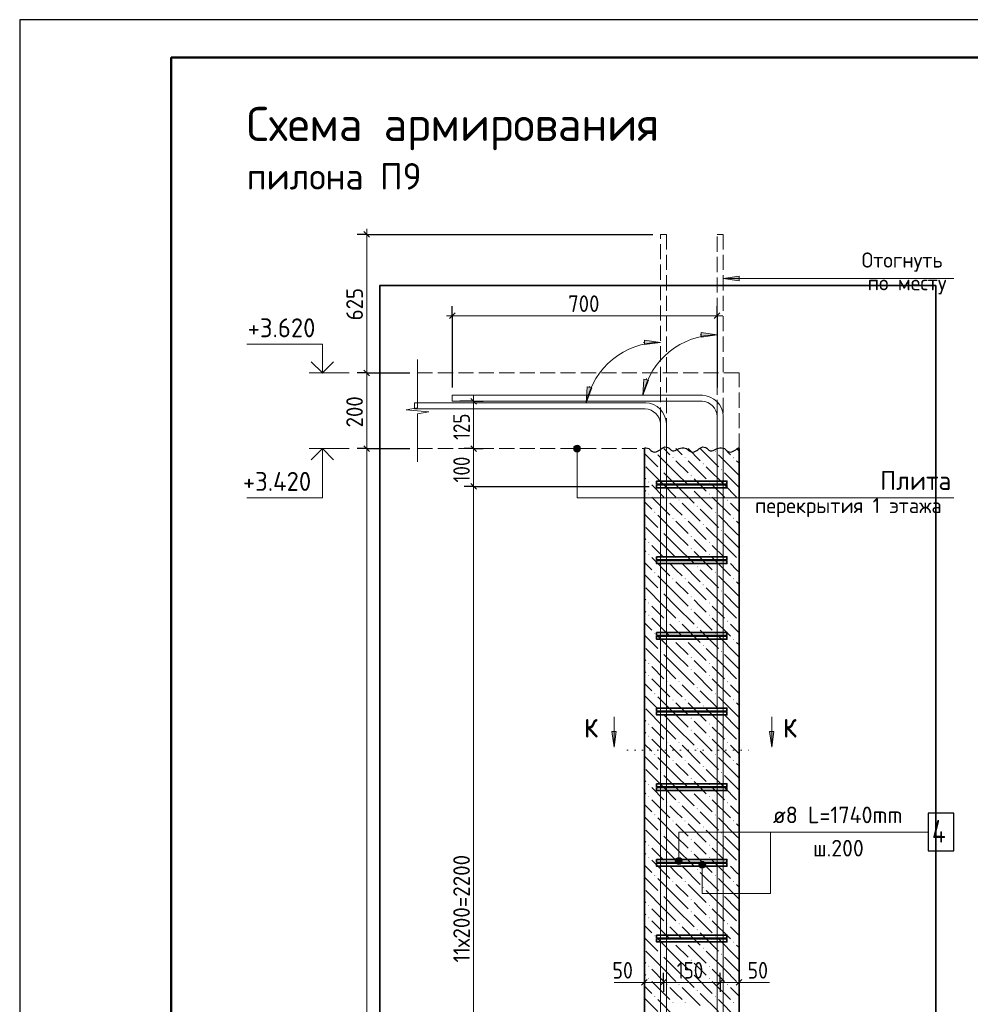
# Model space of a CAD drawing. Header units: millimetres. Extents: x 0 to 42000, y 0 to 29700.
# Tile 5 of 14: x 0 to 12564, y 16688 to 29700. Entities that reach past the tile are written whole.
import ezdxf

# ---------------------------------------------------------------- set-up
doc = ezdxf.new("R2010")
doc.units = ezdxf.units.MM
doc.linetypes.add('______2', pattern=[270, 200, -70])
doc.linetypes.add('______9', pattern=[100, 0, -100])
for name, color, linetype, lineweight in [('S1 Продольная арматура', 52, 'Continuous', 25), ('Standard', 7, 'Continuous', 25), ('ЖБ Перекрытие верхний уровень', 7, 'Continuous', 18), ('Заголовок чертежа', 7, 'Continuous', 25), ('Позиционная метка диаметр_ шаг', 7, 'Continuous', 13), ('Позиционная метка линия выноска', 7, 'Continuous', 13), ('Примечания', 7, 'Continuous', 13), ('Размерная выноска', 7, 'Continuous', 13), ('Узлы символ', 7, 'Continuous', 25), ('Хомут', 52, 'Continuous', 25)]:
    doc.layers.add(name, color=color, linetype=linetype, lineweight=lineweight)
doc.layers.add('ЖБ Пилон', color=7, linetype='______2', lineweight=13, true_color=0xa0a0a0)
doc.styles.add('ISOCPEUR', font='txt')

msp = doc.modelspace()

# ---------------------------------------------------------------- hatches: boundary and pattern name
at = {"layer": 'ЖБ Пилон', "linetype": 'Continuous', "lineweight": 18, "transparency": 33554687}
for points in [[(8388, 23991), (8394, 23997), (8401, 23991), (8394, 23984)], [(9188, 23991), (9194, 23997), (9201, 23991), (9194, 23984)], [(8628, 23911), (8634, 23917), (8641, 23911), (8634, 23904)], [(8788, 23911), (8794, 23917), (8801, 23911), (8794, 23904)], [(9028, 23831), (9034, 23837), (9041, 23831), (9034, 23824)], [(9428, 23911), (9434, 23917), (9441, 23911), (9434, 23904)], [(8468, 23751), (8474, 23757), (8481, 23751), (8474, 23744)], [(9268, 23751), (9274, 23757), (9281, 23751), (9274, 23744)], [(8308, 23591), (8314, 23597), (8321, 23591), (8314, 23584)], [(8868, 23671), (8874, 23677), (8881, 23671), (8874, 23664)], [(9108, 23591), (9114, 23597), (9121, 23591), (9114, 23584)], [(8308, 23431), (8314, 23437), (8321, 23431), (8314, 23424)], [(8868, 23511), (8874, 23517), (8881, 23511), (8874, 23504)], [(9108, 23431), (9114, 23437), (9121, 23431), (9114, 23424)], [(8548, 23351), (8554, 23357), (8561, 23351), (8554, 23344)], [(8708, 23351), (8714, 23357), (8721, 23351), (8714, 23344)], [(9348, 23351), (9354, 23357), (9361, 23351), (9354, 23344)], [(9508, 23351), (9508, 23351), (9508, 23350)], [(8388, 23191), (8394, 23197), (8401, 23191), (8394, 23184)], [(8948, 23271), (8954, 23277), (8961, 23271), (8954, 23264)], [(9188, 23191), (9194, 23197), (9201, 23191), (9194, 23184)], [(8628, 23111), (8634, 23117), (8641, 23111), (8634, 23104)], [(8788, 23111), (8794, 23117), (8801, 23111), (8794, 23104)], [(9028, 23031), (9034, 23037), (9041, 23031), (9034, 23024)], [(9428, 23111), (9434, 23117), (9441, 23111), (9434, 23104)], [(8468, 22951), (8474, 22957), (8481, 22951), (8474, 22944)], [(9268, 22951), (9274, 22957), (9281, 22951), (9274, 22944)], [(8308, 22791), (8314, 22797), (8321, 22791), (8314, 22784)], [(8868, 22871), (8874, 22877), (8881, 22871), (8874, 22864)], [(9108, 22791), (9114, 22797), (9121, 22791), (9114, 22784)], [(8868, 22711), (8874, 22717), (8881, 22711), (8874, 22704)], [(8308, 22631), (8314, 22637), (8321, 22631), (8314, 22624)], [(8548, 22551), (8554, 22557), (8561, 22551), (8554, 22544)], [(8708, 22551), (8714, 22557), (8721, 22551), (8714, 22544)], [(9108, 22631), (9114, 22637), (9121, 22631), (9114, 22624)], [(9348, 22551), (9354, 22557), (9361, 22551), (9354, 22544)], [(9508, 22551), (9508, 22551), (9508, 22550)], [(8388, 22391), (8394, 22397), (8401, 22391), (8394, 22384)], [(8948, 22471), (8954, 22477), (8961, 22471), (8954, 22464)], [(9188, 22391), (9194, 22397), (9201, 22391), (9194, 22384)], [(8628, 22311), (8634, 22317), (8641, 22311), (8634, 22304)], [(8788, 22311), (8794, 22317), (8801, 22311), (8794, 22304)], [(9428, 22311), (9434, 22317), (9441, 22311), (9434, 22304)], [(8468, 22151), (8474, 22157), (8481, 22151), (8474, 22144)], [(9028, 22231), (9034, 22237), (9041, 22231), (9034, 22224)], [(9268, 22151), (9274, 22157), (9281, 22151), (9274, 22144)], [(8308, 21991), (8314, 21997), (8321, 21991), (8314, 21984)], [(8868, 22071), (8874, 22077), (8881, 22071), (8874, 22064)], [(9108, 21991), (9114, 21997), (9121, 21991), (9114, 21984)], [(8868, 21911), (8874, 21917), (8881, 21911), (8874, 21904)], [(8308, 21831), (8314, 21837), (8321, 21831), (8314, 21824)], [(8548, 21751), (8554, 21757), (8561, 21751), (8554, 21744)], [(8708, 21751), (8714, 21757), (8721, 21751), (8714, 21744)], [(9108, 21831), (9114, 21837), (9121, 21831), (9114, 21824)], [(9348, 21751), (9354, 21757), (9361, 21751), (9354, 21744)], [(9508, 21751), (9508, 21751), (9508, 21750)], [(8948, 21671), (8954, 21677), (8961, 21671), (8954, 21664)], [(8388, 21591), (8394, 21597), (8401, 21591), (8394, 21584)], [(8628, 21511), (8634, 21517), (8641, 21511), (8634, 21504)], [(8788, 21511), (8794, 21517), (8801, 21511), (8794, 21504)], [(9188, 21591), (9194, 21597), (9201, 21591), (9194, 21584)], [(9428, 21511), (9434, 21517), (9441, 21511), (9434, 21504)], [(8468, 21351), (8474, 21357), (8481, 21351), (8474, 21344)], [(9028, 21431), (9034, 21437), (9041, 21431), (9034, 21424)], [(9268, 21351), (9274, 21357), (9281, 21351), (9274, 21344)], [(8868, 21271), (8874, 21277), (8881, 21271), (8874, 21264)], [(8308, 21191), (8314, 21197), (8321, 21191), (8314, 21184)], [(8868, 21111), (8874, 21117), (8881, 21111), (8874, 21104)], [(9108, 21191), (9114, 21197), (9121, 21191), (9114, 21184)], [(8308, 21031), (8314, 21037), (8321, 21031), (8314, 21024)], [(8548, 20951), (8554, 20957), (8561, 20951), (8554, 20944)], [(8708, 20951), (8714, 20957), (8721, 20951), (8714, 20944)], [(9108, 21031), (9114, 21037), (9121, 21031), (9114, 21024)], [(9348, 20951), (9354, 20957), (9361, 20951), (9354, 20944)], [(9508, 20951), (9508, 20951), (9508, 20950)], [(8948, 20871), (8954, 20877), (8961, 20871), (8954, 20864)], [(8388, 20791), (8394, 20797), (8401, 20791), (8394, 20784)], [(8628, 20711), (8634, 20717), (8641, 20711), (8634, 20704)], [(8788, 20711), (8794, 20717), (8801, 20711), (8794, 20704)], [(9188, 20791), (9194, 20797), (9201, 20791), (9194, 20784)], [(9428, 20711), (9434, 20717), (9441, 20711), (9434, 20704)], [(9028, 20631), (9034, 20637), (9041, 20631), (9034, 20624)], [(8468, 20551), (8474, 20557), (8481, 20551), (8474, 20544)], [(8868, 20471), (8874, 20477), (8881, 20471), (8874, 20464)], [(9268, 20551), (9274, 20557), (9281, 20551), (9274, 20544)], [(8308, 20391), (8314, 20397), (8321, 20391), (8314, 20384)], [(8868, 20311), (8874, 20317), (8881, 20311), (8874, 20304)], [(9108, 20391), (9114, 20397), (9121, 20391), (9114, 20384)], [(8308, 20231), (8314, 20237), (8321, 20231), (8314, 20224)], [(9108, 20231), (9114, 20237), (9121, 20231), (9114, 20224)], [(8548, 20151), (8554, 20157), (8561, 20151), (8554, 20144)], [(8708, 20151), (8714, 20157), (8721, 20151), (8714, 20144)], [(8948, 20071), (8954, 20077), (8961, 20071), (8954, 20064)], [(9348, 20151), (9354, 20157), (9361, 20151), (9354, 20144)], [(9508, 20151), (9508, 20151), (9508, 20150)], [(8388, 19991), (8394, 19997), (8401, 19991), (8394, 19984)], [(8628, 19911), (8634, 19917), (8641, 19911), (8634, 19904)], [(8788, 19911), (8794, 19917), (8801, 19911), (8794, 19904)], [(9188, 19991), (9194, 19997), (9201, 19991), (9194, 19984)], [(9428, 19911), (9434, 19917), (9441, 19911), (9434, 19904)], [(9028, 19831), (9034, 19837), (9041, 19831), (9034, 19824)], [(8468, 19751), (8474, 19757), (8481, 19751), (8474, 19744)], [(8868, 19671), (8874, 19677), (8881, 19671), (8874, 19664)], [(9268, 19751), (9274, 19757), (9281, 19751), (9274, 19744)], [(8308, 19591), (8314, 19597), (8321, 19591), (8314, 19584)], [(9108, 19591), (9114, 19597), (9121, 19591), (9114, 19584)], [(8308, 19431), (8314, 19437), (8321, 19431), (8314, 19424)], [(8868, 19511), (8874, 19517), (8881, 19511), (8874, 19504)], [(9108, 19431), (9114, 19437), (9121, 19431), (9114, 19424)], [(8548, 19351), (8554, 19357), (8561, 19351), (8554, 19344)], [(8708, 19351), (8714, 19357), (8721, 19351), (8714, 19344)], [(8948, 19271), (8954, 19277), (8961, 19271), (8954, 19264)], [(9348, 19351), (9354, 19357), (9361, 19351), (9354, 19344)], [(9508, 19351), (9508, 19351), (9508, 19350)], [(8388, 19191), (8394, 19197), (8401, 19191), (8394, 19184)], [(9188, 19191), (9194, 19197), (9201, 19191), (9194, 19184)], [(8628, 19111), (8634, 19117), (8641, 19111), (8634, 19104)], [(8788, 19111), (8794, 19117), (8801, 19111), (8794, 19104)], [(9028, 19031), (9034, 19037), (9041, 19031), (9034, 19024)], [(9428, 19111), (9434, 19117), (9441, 19111), (9434, 19104)], [(8468, 18951), (8474, 18957), (8481, 18951), (8474, 18944)], [(8868, 18871), (8874, 18877), (8881, 18871), (8874, 18864)], [(9268, 18951), (9274, 18957), (9281, 18951), (9274, 18944)], [(8308, 18791), (8314, 18797), (8321, 18791), (8314, 18784)], [(9108, 18791), (9114, 18797), (9121, 18791), (9114, 18784)], [(8308, 18631), (8314, 18637), (8321, 18631), (8314, 18624)], [(8868, 18711), (8874, 18717), (8881, 18711), (8874, 18704)], [(9108, 18631), (9114, 18637), (9121, 18631), (9114, 18624)], [(8548, 18551), (8554, 18557), (8561, 18551), (8554, 18544)], [(8708, 18551), (8714, 18557), (8721, 18551), (8714, 18544)], [(9348, 18551), (9354, 18557), (9361, 18551), (9354, 18544)], [(9508, 18551), (9508, 18551), (9508, 18550)], [(8388, 18391), (8394, 18397), (8401, 18391), (8394, 18384)], [(8948, 18471), (8954, 18477), (8961, 18471), (8954, 18464)], [(9188, 18391), (9194, 18397), (9201, 18391), (9194, 18384)], [(8628, 18311), (8634, 18317), (8641, 18311), (8634, 18304)], [(8788, 18311), (8794, 18317), (8801, 18311), (8794, 18304)], [(9028, 18231), (9034, 18237), (9041, 18231), (9034, 18224)], [(9428, 18311), (9434, 18317), (9441, 18311), (9434, 18304)], [(8468, 18151), (8474, 18157), (8481, 18151), (8474, 18144)], [(9268, 18151), (9274, 18157), (9281, 18151), (9274, 18144)], [(8308, 17991), (8314, 17997), (8321, 17991), (8314, 17984)], [(8868, 18071), (8874, 18077), (8881, 18071), (8874, 18064)], [(9108, 17991), (9114, 17997), (9121, 17991), (9114, 17984)], [(8308, 17831), (8314, 17837), (8321, 17831), (8314, 17824)], [(8868, 17911), (8874, 17917), (8881, 17911), (8874, 17904)], [(9108, 17831), (9114, 17837), (9121, 17831), (9114, 17824)], [(8548, 17751), (8554, 17757), (8561, 17751), (8554, 17744)], [(8708, 17751), (8714, 17757), (8721, 17751), (8714, 17744)], [(9348, 17751), (9354, 17757), (9361, 17751), (9354, 17744)], [(9508, 17751), (9508, 17751), (9508, 17750)], [(8388, 17591), (8394, 17597), (8401, 17591), (8394, 17584)], [(8948, 17671), (8954, 17677), (8961, 17671), (8954, 17664)], [(9188, 17591), (9194, 17597), (9201, 17591), (9194, 17584)], [(8628, 17511), (8634, 17517), (8641, 17511), (8634, 17504)], [(8788, 17511), (8794, 17517), (8801, 17511), (8794, 17504)], [(9028, 17431), (9034, 17437), (9041, 17431), (9034, 17424)], [(9428, 17511), (9434, 17517), (9441, 17511), (9434, 17504)], [(8468, 17351), (8474, 17357), (8481, 17351), (8474, 17344)], [(9268, 17351), (9274, 17357), (9281, 17351), (9274, 17344)], [(8308, 17191), (8314, 17197), (8321, 17191), (8314, 17184)], [(8868, 17271), (8874, 17277), (8881, 17271), (8874, 17264)], [(9108, 17191), (9114, 17197), (9121, 17191), (9114, 17184)], [(8868, 17111), (8874, 17117), (8881, 17111), (8874, 17104)], [(8308, 17031), (8314, 17037), (8321, 17031), (8314, 17024)], [(8548, 16951), (8554, 16957), (8561, 16951), (8554, 16944)], [(8708, 16951), (8714, 16957), (8721, 16951), (8714, 16944)], [(9108, 17031), (9114, 17037), (9121, 17031), (9114, 17024)], [(9348, 16951), (9354, 16957), (9361, 16951), (9354, 16944)], [(9508, 16951), (9508, 16951), (9508, 16950)], [(8388, 16791), (8394, 16797), (8401, 16791), (8394, 16784)], [(8948, 16871), (8954, 16877), (8961, 16871), (8954, 16864)], [(9188, 16791), (9194, 16797), (9201, 16791), (9194, 16784)], [(8628, 16711), (8634, 16717), (8641, 16711), (8634, 16704)], [(8788, 16711), (8794, 16717), (8801, 16711), (8794, 16704)], [(9428, 16711), (9434, 16717), (9441, 16711), (9434, 16704)]]:
    msp.add_hatch(color=7, dxfattribs=at).paths.add_polyline_path(points, flags=16)
at = {"layer": 'Позиционная метка линия выноска', "linetype": 'Continuous', "lineweight": 13, "transparency": 33554687}
for points in [[(7343, 24070), (7388, 24070), (7366, 24077)], [(7404, 24054), (7327, 24054), (7321, 24032)], [(7404, 24054), (7321, 24032), (7411, 24032)], [(7411, 24032), (7321, 24032), (7327, 24009)], [(7388, 24070), (7343, 24070), (7327, 24054)], [(7388, 24070), (7327, 24054), (7404, 24054)], [(7411, 24032), (7327, 24009), (7404, 24009)], [(7404, 24009), (7327, 24009), (7343, 23993)], [(7404, 24009), (7343, 23993), (7388, 23993)], [(7388, 23993), (7343, 23993), (7366, 23987)], [(8732, 18620), (8687, 18620), (8671, 18604)], [(8732, 18620), (8671, 18604), (8749, 18604)], [(8687, 18620), (8732, 18620), (8710, 18627)], [(8749, 18604), (8671, 18604), (8665, 18582)], [(8749, 18604), (8665, 18582), (8755, 18582)], [(8755, 18582), (8665, 18582), (8671, 18559)], [(8755, 18582), (8671, 18559), (8749, 18559)], [(8749, 18559), (8671, 18559), (8687, 18543)], [(8749, 18559), (8687, 18543), (8732, 18543)], [(8732, 18543), (8687, 18543), (8710, 18537)], [(8977, 18532), (9067, 18532), (9060, 18554)], [(8977, 18532), (9060, 18554), (8983, 18554)], [(8983, 18509), (9067, 18532), (8977, 18532)], [(8983, 18554), (9060, 18554), (9044, 18570)], [(8983, 18554), (9044, 18570), (8999, 18570)], [(8983, 18509), (9060, 18509), (9067, 18532)], [(8999, 18493), (9060, 18509), (8983, 18509)], [(8999, 18570), (9044, 18570), (9022, 18577)], [(8999, 18493), (9044, 18493), (9060, 18509)], [(9044, 18493), (8999, 18493), (9022, 18487)]]:
    msp.add_hatch(color=7, dxfattribs=at).paths.add_polyline_path(points)
at = {"layer": 'Примечания', "linetype": 'Continuous', "lineweight": 13, "transparency": 33554687}
for points in [[(9508, 26309), (9298, 26279), (9508, 26249)], [(8251, 24949), (8238, 24737), (8310, 24936)], [(7501, 24849), (7488, 24637), (7560, 24836)]]:
    msp.add_hatch(color=7, dxfattribs=at).paths.add_polyline_path(points)
for points in [[(9008, 25566), (9218, 25536), (9008, 25506)], [(8258, 25466), (8468, 25436), (8258, 25406)]]:
    msp.add_hatch(color=7, dxfattribs=at).paths.add_polyline_path(points, flags=16)
at = {"layer": 'Узлы символ', "linetype": 'Continuous', "lineweight": 13, "transparency": 33554687}
for points in [[(7885, 20295), (7855, 20085), (7825, 20295)], [(9969, 20295), (9939, 20085), (9909, 20295)]]:
    msp.add_hatch(color=7, dxfattribs=at).paths.add_polyline_path(points, flags=16)

# ---------------------------------------------------------------- linework, layer by layer
at = {"layer": 'S1 Продольная арматура', "color": 7, "linetype": 'Continuous', "lineweight": 18, "transparency": 33554687}
for points in [[(9218, 6132), (9218, 24457), (9213, 24494), (9200, 24532), (9181, 24567), (9157, 24596), (9129, 24619), (9094, 24639), (9056, 24652), (9018, 24657), (5718, 24657), (5718, 24737), (9024, 24737), (9074, 24730), (9126, 24713), (9174, 24686), (9214, 24653), (9247, 24613), (9274, 24565), (9291, 24513), (9298, 24462), (9298, 6132), (9218, 6132)], [(9218, 6132), (9218, 24457), (9213, 24494), (9200, 24532), (9181, 24567), (9157, 24596), (9129, 24619), (9094, 24639), (9056, 24652), (9018, 24657), (5718, 24657), (5718, 24737), (9024, 24737), (9074, 24730), (9126, 24713), (9174, 24686), (9214, 24653), (9247, 24613), (9274, 24565), (9291, 24513), (9298, 24462), (9298, 6132), (9218, 6132)], [(9218, 6132), (9218, 24457), (9213, 24494), (9200, 24532), (9181, 24567), (9157, 24596), (9129, 24619), (9094, 24639), (9056, 24652), (9018, 24657), (5718, 24657), (5718, 24737), (9024, 24737), (9074, 24730), (9126, 24713), (9174, 24686), (9214, 24653), (9247, 24613), (9274, 24565), (9291, 24513), (9298, 24462), (9298, 6132), (9218, 6132)], [(9218, 6132), (9218, 24457), (9213, 24494), (9200, 24532), (9181, 24567), (9157, 24596), (9129, 24619), (9094, 24639), (9056, 24652), (9018, 24657), (5718, 24657), (5718, 24737), (9024, 24737), (9074, 24730), (9126, 24713), (9174, 24686), (9214, 24653), (9247, 24613), (9274, 24565), (9291, 24513), (9298, 24462), (9298, 6132), (9218, 6132)], [(9218, 6132), (9218, 24457), (9213, 24494), (9200, 24532), (9181, 24567), (9157, 24596), (9129, 24619), (9094, 24639), (9056, 24652), (9018, 24657), (5718, 24657), (5718, 24737), (9024, 24737), (9074, 24730), (9126, 24713), (9174, 24686), (9214, 24653), (9247, 24613), (9274, 24565), (9291, 24513), (9298, 24462), (9298, 6132), (9218, 6132)], [(9218, 6132), (9218, 24457), (9213, 24494), (9200, 24532), (9181, 24567), (9157, 24596), (9129, 24619), (9094, 24639), (9056, 24652), (9018, 24657), (5718, 24657), (5718, 24737), (9024, 24737), (9074, 24730), (9126, 24713), (9174, 24686), (9214, 24653), (9247, 24613), (9274, 24565), (9291, 24513), (9298, 24462), (9298, 6132), (9218, 6132)], [(9218, 6132), (9218, 24457), (9213, 24494), (9200, 24532), (9181, 24567), (9157, 24596), (9129, 24619), (9094, 24639), (9056, 24652), (9018, 24657), (5718, 24657), (5718, 24737), (9024, 24737), (9074, 24730), (9126, 24713), (9174, 24686), (9214, 24653), (9247, 24613), (9274, 24565), (9291, 24513), (9298, 24462), (9298, 6132), (9218, 6132)], [(9218, 6132), (9218, 24457), (9213, 24494), (9200, 24532), (9181, 24567), (9157, 24596), (9129, 24619), (9094, 24639), (9056, 24652), (9018, 24657), (5718, 24657), (5718, 24737), (9024, 24737), (9074, 24730), (9126, 24713), (9174, 24686), (9214, 24653), (9247, 24613), (9274, 24565), (9291, 24513), (9298, 24462), (9298, 6132), (9218, 6132)], [(8468, 6132), (8468, 24357), (8463, 24394), (8450, 24432), (8431, 24467), (8407, 24496), (8379, 24519), (8344, 24539), (8306, 24552), (8268, 24557), (5218, 24557), (5218, 24637), (8274, 24637), (8324, 24630), (8376, 24613), (8424, 24586), (8464, 24553), (8497, 24513), (8524, 24465), (8541, 24413), (8548, 24362), (8548, 6132), (8468, 6132)], [(8468, 6132), (8468, 24357), (8463, 24394), (8450, 24432), (8431, 24467), (8407, 24496), (8379, 24519), (8344, 24539), (8306, 24552), (8268, 24557), (5218, 24557), (5218, 24637), (8274, 24637), (8324, 24630), (8376, 24613), (8424, 24586), (8464, 24553), (8497, 24513), (8524, 24465), (8541, 24413), (8548, 24362), (8548, 6132), (8468, 6132)], [(8468, 6132), (8468, 24357), (8463, 24394), (8450, 24432), (8431, 24467), (8407, 24496), (8379, 24519), (8344, 24539), (8306, 24552), (8268, 24557), (5218, 24557), (5218, 24637), (8274, 24637), (8324, 24630), (8376, 24613), (8424, 24586), (8464, 24553), (8497, 24513), (8524, 24465), (8541, 24413), (8548, 24362), (8548, 6132), (8468, 6132)], [(8468, 6132), (8468, 24357), (8463, 24394), (8450, 24432), (8431, 24467), (8407, 24496), (8379, 24519), (8344, 24539), (8306, 24552), (8268, 24557), (5218, 24557), (5218, 24637), (8274, 24637), (8324, 24630), (8376, 24613), (8424, 24586), (8464, 24553), (8497, 24513), (8524, 24465), (8541, 24413), (8548, 24362), (8548, 6132), (8468, 6132)], [(8468, 6132), (8468, 24357), (8463, 24394), (8450, 24432), (8431, 24467), (8407, 24496), (8379, 24519), (8344, 24539), (8306, 24552), (8268, 24557), (5218, 24557), (5218, 24637), (8274, 24637), (8324, 24630), (8376, 24613), (8424, 24586), (8464, 24553), (8497, 24513), (8524, 24465), (8541, 24413), (8548, 24362), (8548, 6132), (8468, 6132)], [(8468, 6132), (8468, 24357), (8463, 24394), (8450, 24432), (8431, 24467), (8407, 24496), (8379, 24519), (8344, 24539), (8306, 24552), (8268, 24557), (5218, 24557), (5218, 24637), (8274, 24637), (8324, 24630), (8376, 24613), (8424, 24586), (8464, 24553), (8497, 24513), (8524, 24465), (8541, 24413), (8548, 24362), (8548, 6132), (8468, 6132)], [(8468, 6132), (8468, 24357), (8463, 24394), (8450, 24432), (8431, 24467), (8407, 24496), (8379, 24519), (8344, 24539), (8306, 24552), (8268, 24557), (5218, 24557), (5218, 24637), (8274, 24637), (8324, 24630), (8376, 24613), (8424, 24586), (8464, 24553), (8497, 24513), (8524, 24465), (8541, 24413), (8548, 24362), (8548, 6132), (8468, 6132)], [(8468, 6132), (8468, 24357), (8463, 24394), (8450, 24432), (8431, 24467), (8407, 24496), (8379, 24519), (8344, 24539), (8306, 24552), (8268, 24557), (5218, 24557), (5218, 24637), (8274, 24637), (8324, 24630), (8376, 24613), (8424, 24586), (8464, 24553), (8497, 24513), (8524, 24465), (8541, 24413), (8548, 24362), (8548, 6132), (8468, 6132)]]:
    msp.add_lwpolyline(points, dxfattribs=at)
at = {"layer": 'Standard', "color": 7, "linetype": 'Continuous', "lineweight": 25, "transparency": 33554687}
for p, q in [((2000, 29200), (2000, 1058)), ((4549, 26900), (4624, 26825)), ((5680, 25749), (5755, 25824)), ((9180, 25749), (9255, 25824)), ((4549, 25069), (4624, 24994)), ((6038, 24619), (5963, 24694)), ((4549, 24069), (4624, 23994)), ((6038, 23994), (5963, 24069)), ((6038, 23494), (5963, 23569)), ((8220, 16939), (8295, 17014)), ((8470, 16939), (8545, 17014)), ((9220, 16939), (9295, 17014)), ((9470, 16939), (9545, 17014))]:
    msp.add_line(p, q, dxfattribs=at)
at = {"layer": 'Standard', "color": 7, "linetype": 'Continuous', "lineweight": 13, "transparency": 33554687}
for p, q in [((4586, 26862), (4586, 26937)), ((5718, 25787), (5643, 25787)), ((5718, 25787), (9218, 25787)), ((9218, 25787), (9293, 25787)), ((4356, 25032), (3826, 25032)), ((4586, 25032), (4586, 24032)), ((6000, 24657), (6000, 24732)), ((6000, 24032), (6000, 24657)), ((4356, 24032), (3826, 24032)), ((4586, 24032), (4586, 6132)), ((6000, 23532), (6000, 24032)), ((6000, 12532), (6000, 23532)), ((8258, 16977), (8183, 16977)), ((8258, 16977), (8508, 16977)), ((8508, 16977), (9258, 16977)), ((9258, 16977), (9508, 16977)), ((9508, 16977), (9583, 16977))]:
    msp.add_line(p, q, dxfattribs=at)
at = {"layer": 'Standard', "color": 7, "linetype": 'Continuous', "lineweight": -3, "transparency": 33554687}
for p, q in [((4586, 26862), (4461, 26862)), ((4586, 26862), (4711, 26862)), ((4586, 26862), (8368, 26862)), ((5718, 25787), (5718, 25912)), ((9218, 25787), (9218, 25912)), ((5718, 25787), (5718, 25662)), ((5718, 25787), (5718, 24837)), ((9218, 25787), (9218, 25662)), ((9218, 25787), (9218, 24837)), ((4586, 25032), (4461, 25032)), ((4586, 25032), (4711, 25032)), ((4586, 25032), (5158, 25032)), ((6000, 24657), (5818, 24657)), ((6000, 24657), (5875, 24657)), ((6000, 24657), (6125, 24657)), ((4586, 24032), (4461, 24032)), ((4586, 24032), (4711, 24032)), ((4586, 24032), (5158, 24032)), ((6000, 24032), (5875, 24032)), ((6000, 24032), (6125, 24032)), ((6000, 24032), (6000, 24032)), ((6000, 23532), (5875, 23532)), ((6000, 23532), (6125, 23532)), ((6000, 23532), (8318, 23532)), ((8258, 16977), (8258, 17102)), ((8508, 16977), (8508, 17102)), ((9258, 16977), (9258, 17102)), ((9508, 16977), (9508, 17102)), ((8258, 16977), (8258, 16852)), ((8258, 16977), (8258, 16977)), ((8508, 16977), (8508, 16852)), ((8508, 16977), (8508, 16977)), ((9258, 16977), (9258, 16852)), ((9258, 16977), (9258, 16976)), ((9508, 16977), (9508, 16852)), ((9508, 16977), (9508, 16977))]:
    msp.add_line(p, q, dxfattribs=at)
at = {"layer": 'Standard', "color": 7, "linetype": 'Continuous', "lineweight": 25, "transparency": 33554687}
msp.add_lwpolyline([(0, 0), (42000, 0), (42000, 29700), (0, 29700), (0, 0)], close=True, dxfattribs=at)
at = {"layer": 'Standard', "color": 7, "linetype": 'Continuous', "lineweight": 50, "transparency": 33554687}
msp.add_lwpolyline([(2000, 29200), (41500, 29200), (41500, 500), (2000, 500), (2000, 29200)], close=True, dxfattribs=at)
at = {"layer": 'Standard', "color": 7, "linetype": 'Continuous', "lineweight": 35, "transparency": 33554687}
for points in [[(23000, 29200), (2000, 29200), (2000, 500), (23000, 500), (23000, 29200)], [(4148, 25180), (4000, 25032), (3852, 25180)], [(4148, 23883), (4000, 24032), (3852, 23883)]]:
    msp.add_lwpolyline(points, dxfattribs=at)
at = {"layer": 'Standard', "color": 7, "linetype": 'Continuous', "lineweight": 13, "transparency": 33554687}
for points in [[(24480, 29200), (2000, 29200), (2000, 14191), (24480, 14191), (24480, 29200)], [(4586, 26862), (4586, 25625), (4586, 25625), (4586, 25032)], [(4000, 25032), (4000, 25412), (3000, 25412)], [(4000, 24032), (4000, 23382), (3000, 23382)]]:
    msp.add_lwpolyline(points, dxfattribs=at)
at = {"layer": 'Standard', "color": 254, "linetype": 'Continuous', "lineweight": 35, "true_color": 0xc4c4ff, "transparency": 33554687}
msp.add_lwpolyline([(4758, 3632), (12108, 3632), (12108, 26187), (4758, 26187), (4758, 3632)], dxfattribs=at)
at = {"layer": 'ЖБ Перекрытие верхний уровень', "color": 7, "linetype": '______2', "lineweight": 18, "transparency": 33554687}
for p, q in [((9508, 25032), (5258, 25032)), ((9508, 24032), (9508, 25032)), ((5258, 24032), (8258, 24032))]:
    msp.add_line(p, q, dxfattribs=at)
at = {"layer": 'ЖБ Пилон', "color": 7, "linetype": 'Continuous', "lineweight": 35, "transparency": 33554687}
for p, q in [((8258, 24032), (8258, 6132)), ((9508, 6132), (9508, 24032))]:
    msp.add_line(p, q, dxfattribs=at)
at = {"layer": 'ЖБ Пилон', "color": 9, "linetype": 'Continuous', "lineweight": 18, "true_color": 0xc7c7c7, "transparency": 33554687}
for p, q in [((8258, 23967), (8434, 23791)), ((8353, 24032), (8354, 24031)), ((8674, 23711), (8434, 23951)), ((8513, 24032), (8594, 23951)), ((8674, 24031), (8673, 24032)), ((8754, 23951), (8674, 24031)), ((8833, 24032), (8994, 23871)), ((8994, 24031), (9234, 23791)), ((9153, 24032), (9154, 24031)), ((9474, 23711), (9234, 23951)), ((9313, 24032), (9394, 23951)), ((9474, 24031), (9473, 24032)), ((9508, 23997), (9474, 24031)), ((8674, 23871), (8834, 23711)), ((8834, 23871), (9074, 23631)), ((9474, 23871), (9508, 23837)), ((8514, 23551), (8274, 23791)), ((8514, 23711), (8674, 23551)), ((8674, 23711), (8834, 23551)), ((9314, 23551), (9074, 23791)), ((9314, 23711), (9474, 23551)), ((9474, 23711), (9508, 23677)), ((8258, 23647), (8274, 23631)), ((8994, 23551), (8914, 23631)), ((8274, 23471), (8258, 23487)), ((8354, 23551), (8514, 23391)), ((8514, 23551), (8674, 23391)), ((8674, 23551), (8914, 23311)), ((8914, 23471), (9154, 23231)), ((9074, 23471), (8994, 23551)), ((9154, 23551), (9314, 23391)), ((9314, 23551), (9474, 23391)), ((9474, 23551), (9508, 23517)), ((8258, 23327), (8354, 23231)), ((8354, 23391), (8594, 23151)), ((8674, 23231), (8594, 23311)), ((8754, 23311), (8994, 23071)), ((9154, 23391), (9394, 23151)), ((9474, 23231), (9394, 23311)), ((8258, 23167), (8434, 22991)), ((8754, 23151), (8674, 23231)), ((8994, 23231), (9234, 22991)), ((9508, 23197), (9474, 23231)), ((8674, 22911), (8434, 23151)), ((8674, 23071), (8834, 22911)), ((8834, 23071), (9074, 22831)), ((9474, 22911), (9234, 23151)), ((9474, 23071), (9508, 23037)), ((8514, 22751), (8274, 22991)), ((8514, 22911), (8674, 22751)), ((8674, 22911), (8834, 22751)), ((9314, 22751), (9074, 22991)), ((9314, 22911), (9474, 22751)), ((9474, 22911), (9508, 22877)), ((8258, 22847), (8274, 22831)), ((8994, 22751), (8914, 22831)), ((8274, 22671), (8258, 22687)), ((8354, 22751), (8514, 22591)), ((8514, 22751), (8674, 22591)), ((8674, 22751), (8914, 22511)), ((8914, 22671), (9154, 22431)), ((9074, 22671), (8994, 22751)), ((9154, 22751), (9314, 22591)), ((9314, 22751), (9474, 22591)), ((9474, 22751), (9508, 22717)), ((8258, 22527), (8354, 22431)), ((8354, 22591), (8594, 22351)), ((9154, 22591), (9394, 22351)), ((8674, 22431), (8594, 22511)), ((8754, 22351), (8674, 22431)), ((8754, 22511), (8994, 22271)), ((8994, 22431), (9234, 22191)), ((9474, 22431), (9394, 22511)), ((9508, 22397), (9474, 22431)), ((8258, 22367), (8434, 22191)), ((8674, 22111), (8434, 22351)), ((8674, 22271), (8834, 22111)), ((8834, 22271), (9074, 22031)), ((9474, 22111), (9234, 22351)), ((9474, 22271), (9508, 22237)), ((8514, 21951), (8274, 22191)), ((9314, 21951), (9074, 22191)), ((8258, 22047), (8274, 22031)), ((8514, 22111), (8674, 21951)), ((8674, 22111), (8834, 21951)), ((8994, 21951), (8914, 22031)), ((9314, 22111), (9474, 21951)), ((9474, 22111), (9508, 22077)), ((8274, 21871), (8258, 21887)), ((8354, 21951), (8514, 21791)), ((8514, 21951), (8674, 21791)), ((8674, 21951), (8914, 21711)), ((8914, 21871), (9154, 21631)), ((9074, 21871), (8994, 21951)), ((9154, 21951), (9314, 21791)), ((9314, 21951), (9474, 21791)), ((9474, 21951), (9508, 21917)), ((8354, 21791), (8594, 21551)), ((9154, 21791), (9394, 21551)), ((8258, 21727), (8354, 21631)), ((8674, 21631), (8594, 21711)), ((8754, 21551), (8674, 21631)), ((8754, 21711), (8994, 21471)), ((8994, 21631), (9234, 21391)), ((9474, 21631), (9394, 21711)), ((9508, 21597), (9474, 21631)), ((8258, 21567), (8434, 21391)), ((8674, 21311), (8434, 21551)), ((8674, 21471), (8834, 21311)), ((8834, 21471), (9074, 21231)), ((9474, 21311), (9234, 21551)), ((9474, 21471), (9508, 21437)), ((8514, 21151), (8274, 21391)), ((9314, 21151), (9074, 21391)), ((8258, 21247), (8274, 21231)), ((8514, 21311), (8674, 21151)), ((8674, 21311), (8834, 21151)), ((8994, 21151), (8914, 21231)), ((9314, 21311), (9474, 21151)), ((9474, 21311), (9508, 21277)), ((8274, 21071), (8258, 21087)), ((8354, 21151), (8514, 20991)), ((8514, 21151), (8674, 20991)), ((8674, 21151), (8914, 20911)), ((9074, 21071), (8994, 21151)), ((9154, 21151), (9314, 20991)), ((9314, 21151), (9474, 20991)), ((9474, 21151), (9508, 21117)), ((8354, 20991), (8594, 20751)), ((8914, 21071), (9154, 20831)), ((9154, 20991), (9394, 20751)), ((8258, 20927), (8354, 20831)), ((8674, 20831), (8594, 20911)), ((8754, 20751), (8674, 20831)), ((8754, 20911), (8994, 20671)), ((8994, 20831), (9234, 20591)), ((9474, 20831), (9394, 20911)), ((9508, 20797), (9474, 20831)), ((8258, 20767), (8434, 20591)), ((8674, 20511), (8434, 20751)), ((9474, 20511), (9234, 20751)), ((8514, 20351), (8274, 20591)), ((8674, 20671), (8834, 20511)), ((8834, 20671), (9074, 20431)), ((9314, 20351), (9074, 20591)), ((9474, 20671), (9508, 20637)), ((8258, 20447), (8274, 20431)), ((8514, 20511), (8674, 20351)), ((8674, 20511), (8834, 20351)), ((8994, 20351), (8914, 20431)), ((9314, 20511), (9474, 20351)), ((9474, 20511), (9508, 20477)), ((8354, 20351), (8514, 20191)), ((8514, 20351), (8674, 20191)), ((8674, 20351), (8914, 20111)), ((9074, 20271), (8994, 20351)), ((9154, 20351), (9314, 20191)), ((9314, 20351), (9474, 20191)), ((9474, 20351), (9508, 20317)), ((8274, 20271), (8258, 20287)), ((8354, 20191), (8594, 19951)), ((8914, 20271), (9154, 20031)), ((9154, 20191), (9394, 19951)), ((8258, 20127), (8354, 20031)), ((8674, 20031), (8594, 20111)), ((8754, 20111), (8994, 19871)), ((9474, 20031), (9394, 20111)), ((8258, 19967), (8434, 19791)), ((8674, 19711), (8434, 19951)), ((8754, 19951), (8674, 20031)), ((8994, 20031), (9234, 19791)), ((9474, 19711), (9234, 19951)), ((9508, 19997), (9474, 20031)), ((8514, 19551), (8274, 19791)), ((8674, 19871), (8834, 19711)), ((8834, 19871), (9074, 19631)), ((9314, 19551), (9074, 19791)), ((9474, 19871), (9508, 19837)), ((8514, 19711), (8674, 19551)), ((8674, 19711), (8834, 19551)), ((9314, 19711), (9474, 19551)), ((9474, 19711), (9508, 19677)), ((8258, 19647), (8274, 19631)), ((8354, 19551), (8514, 19391)), ((8514, 19551), (8674, 19391)), ((8674, 19551), (8914, 19311)), ((8994, 19551), (8914, 19631)), ((9074, 19471), (8994, 19551)), ((9154, 19551), (9314, 19391)), ((9314, 19551), (9474, 19391)), ((9474, 19551), (9508, 19517)), ((8274, 19471), (8258, 19487)), ((8354, 19391), (8594, 19151)), ((8914, 19471), (9154, 19231)), ((9154, 19391), (9394, 19151)), ((8258, 19327), (8354, 19231)), ((8674, 19231), (8594, 19311)), ((8754, 19311), (8994, 19071)), ((9474, 19231), (9394, 19311)), ((8258, 19167), (8434, 18991)), ((8674, 18911), (8434, 19151)), ((8754, 19151), (8674, 19231)), ((8994, 19231), (9234, 18991)), ((9474, 18911), (9234, 19151)), ((9508, 19197), (9474, 19231)), ((8674, 19071), (8834, 18911)), ((8834, 19071), (9074, 18831)), ((9474, 19071), (9508, 19037)), ((8514, 18751), (8274, 18991)), ((8514, 18911), (8674, 18751)), ((8674, 18911), (8834, 18751)), ((9314, 18751), (9074, 18991)), ((9314, 18911), (9474, 18751)), ((9474, 18911), (9508, 18877)), ((8258, 18847), (8274, 18831)), ((8354, 18751), (8514, 18591)), ((8514, 18751), (8674, 18591)), ((8674, 18751), (8914, 18511)), ((8994, 18751), (8914, 18831)), ((9074, 18671), (8994, 18751)), ((9154, 18751), (9314, 18591)), ((9314, 18751), (9474, 18591)), ((9474, 18751), (9508, 18717)), ((8274, 18671), (8258, 18687)), ((8914, 18671), (9154, 18431)), ((8258, 18527), (8354, 18431)), ((8354, 18591), (8594, 18351)), ((8674, 18431), (8594, 18511)), ((8754, 18511), (8994, 18271)), ((9154, 18591), (9394, 18351)), ((9474, 18431), (9394, 18511)), ((8258, 18367), (8434, 18191)), ((8674, 18111), (8434, 18351)), ((8754, 18351), (8674, 18431)), ((8994, 18431), (9234, 18191)), ((9474, 18111), (9234, 18351)), ((9508, 18397), (9474, 18431)), ((8674, 18271), (8834, 18111)), ((8834, 18271), (9074, 18031)), ((9474, 18271), (9508, 18237)), ((8514, 17951), (8274, 18191)), ((8514, 18111), (8674, 17951)), ((8674, 18111), (8834, 17951)), ((9314, 17951), (9074, 18191)), ((9314, 18111), (9474, 17951)), ((9474, 18111), (9508, 18077)), ((8258, 18047), (8274, 18031)), ((8994, 17951), (8914, 18031)), ((8274, 17871), (8258, 17887)), ((8354, 17951), (8514, 17791)), ((8514, 17951), (8674, 17791)), ((8674, 17951), (8914, 17711)), ((8914, 17871), (9154, 17631)), ((9074, 17871), (8994, 17951)), ((9154, 17951), (9314, 17791)), ((9314, 17951), (9474, 17791)), ((9474, 17951), (9508, 17917)), ((8258, 17727), (8354, 17631)), ((8354, 17791), (8594, 17551)), ((8674, 17631), (8594, 17711)), ((8754, 17711), (8994, 17471)), ((9154, 17791), (9394, 17551)), ((9474, 17631), (9394, 17711)), ((8258, 17567), (8434, 17391)), ((8754, 17551), (8674, 17631)), ((8994, 17631), (9234, 17391)), ((9508, 17597), (9474, 17631)), ((8674, 17311), (8434, 17551)), ((8674, 17471), (8834, 17311)), ((8834, 17471), (9074, 17231)), ((9474, 17311), (9234, 17551)), ((9474, 17471), (9508, 17437)), ((8514, 17151), (8274, 17391)), ((8514, 17311), (8674, 17151)), ((8674, 17311), (8834, 17151)), ((9314, 17151), (9074, 17391)), ((9314, 17311), (9474, 17151)), ((9474, 17311), (9508, 17277)), ((8258, 17247), (8274, 17231)), ((8994, 17151), (8914, 17231)), ((8274, 17071), (8258, 17087)), ((8354, 17151), (8514, 16991)), ((8514, 17151), (8674, 16991)), ((8674, 17151), (8914, 16911)), ((8914, 17071), (9154, 16831)), ((9074, 17071), (8994, 17151)), ((9154, 17151), (9314, 16991)), ((9314, 17151), (9474, 16991)), ((9474, 17151), (9508, 17117)), ((8258, 16927), (8354, 16831)), ((8354, 16991), (8594, 16751)), ((9154, 16991), (9394, 16751)), ((8674, 16831), (8594, 16911)), ((8754, 16751), (8674, 16831)), ((8754, 16911), (8994, 16671)), ((8994, 16831), (9234, 16591)), ((9474, 16831), (9394, 16911)), ((9508, 16797), (9474, 16831)), ((8258, 16767), (8434, 16591)), ((8674, 16511), (8434, 16751)), ((9474, 16511), (9234, 16751))]:
    msp.add_line(p, q, dxfattribs=at)
at = {"layer": 'Позиционная метка линия выноска', "color": 7, "linetype": 'Continuous', "lineweight": 13, "transparency": 33554687}
for p, q in [((7366, 24077), (7366, 24077)), ((7321, 24032), (7321, 24032)), ((7366, 23987), (7366, 23987)), ((7411, 24032), (7411, 24032)), ((8710, 18627), (8710, 18627)), ((8665, 18582), (8665, 18582)), ((8710, 18537), (8710, 18537)), ((8755, 18582), (8755, 18582)), ((8977, 18532), (8977, 18532)), ((9022, 18577), (9022, 18577)), ((9022, 18487), (9022, 18487)), ((9067, 18532), (9067, 18532))]:
    msp.add_line(p, q, dxfattribs=at)
for points in [[(7366, 24032), (7366, 23380), (12348, 23380)], [(12008, 18964), (8710, 18964), (8710, 18582)], [(9922, 18964), (9922, 18150), (9022, 18150), (9022, 18532)]]:
    msp.add_lwpolyline(points, dxfattribs=at)
for centre in [(7366, 24032), (8710, 18582), (9022, 18532)]:
    msp.add_circle(centre, 45, dxfattribs=at)
at = {"layer": 'Примечания', "color": 7, "linetype": '______2', "lineweight": 13, "transparency": 33554687}
for p, q in [((8468, 24374), (8468, 26862)), ((8468, 26862), (8548, 26862)), ((8548, 26862), (8548, 24362)), ((9218, 24474), (9218, 26862)), ((9218, 26862), (9298, 26862)), ((9298, 26862), (9298, 24462))]:
    msp.add_line(p, q, dxfattribs=at)
at = {"layer": 'Примечания', "color": 7, "linetype": 'Continuous', "lineweight": 13, "transparency": 33554687}
for p, q in [((9508, 26309), (9298, 26279)), ((9508, 26249), (9508, 26309)), ((9298, 26279), (9298, 26279)), ((9298, 26279), (9298, 26279)), ((9298, 26279), (9298, 26279)), ((9298, 26279), (9508, 26249)), ((9508, 26279), (9523, 26279)), ((9008, 25536), (8993, 25536)), ((9008, 25506), (9008, 25566)), ((9008, 25566), (9218, 25536)), ((9218, 25536), (9008, 25506)), ((9218, 25536), (9218, 25536)), ((9218, 25536), (9218, 25536)), ((9218, 25536), (9218, 25536)), ((8258, 25436), (8243, 25436)), ((8258, 25406), (8258, 25466)), ((8258, 25466), (8468, 25436)), ((8468, 25436), (8258, 25406)), ((8468, 25436), (8468, 25436)), ((8468, 25436), (8468, 25436)), ((8468, 25436), (8468, 25436)), ((5258, 25207), (5258, 24572)), ((7531, 24842), (7534, 24857)), ((8251, 24949), (8238, 24737)), ((8238, 24737), (8310, 24936)), ((8310, 24936), (8251, 24949)), ((8281, 24942), (8284, 24957)), ((7501, 24849), (7488, 24637)), ((7488, 24637), (7560, 24836)), ((7560, 24836), (7501, 24849)), ((8238, 24737), (8238, 24737)), ((8238, 24737), (8238, 24737)), ((8238, 24737), (8238, 24737)), ((7488, 24637), (7488, 24637)), ((7488, 24637), (7488, 24637)), ((7488, 24637), (7488, 24637)), ((5258, 24572), (5108, 24545)), ((5108, 24545), (5408, 24518)), ((5408, 24518), (5258, 24491)), ((5258, 24491), (5258, 23857)), ((5258, 23857), (5258, 23857))]:
    msp.add_line(p, q, dxfattribs=at)
msp.add_lwpolyline([(12348, 26279), (10093, 26279), (9848, 26279), (9298, 26279)], dxfattribs=at)
at = {"layer": 'Примечания', "color": 7, "linetype": 'Continuous', "lineweight": 25, "transparency": 33554687}
for points in [[(8258, 24041), (8276, 24041), (8296, 24038), (8314, 24031), (8329, 24020), (8341, 24007), (8356, 23996), (8374, 23990), (8394, 23986), (8413, 23990), (8431, 23997), (8449, 24005), (8464, 24016), (8478, 24028), (8492, 24039), (8509, 24048), (8528, 24053), (8548, 24052), (8567, 24047), (8582, 24036), (8595, 24024), (8609, 24012), (8626, 24004), (8646, 24002), (8665, 24007), (8683, 24014), (8700, 24023), (8717, 24031), (8734, 24039), (8754, 24043), (8758, 24043)], [(8758, 24041), (8776, 24041), (8796, 24038), (8814, 24031), (8829, 24020), (8841, 24007), (8856, 23996), (8874, 23990), (8894, 23986), (8913, 23990), (8931, 23997), (8949, 24005), (8964, 24016), (8978, 24028), (8992, 24039), (9009, 24048), (9028, 24053), (9048, 24052), (9067, 24047), (9082, 24036), (9095, 24024), (9109, 24012), (9126, 24004), (9146, 24002), (9165, 24007), (9183, 24014), (9200, 24023), (9217, 24031), (9234, 24039), (9254, 24043), (9258, 24043)], [(9258, 24041), (9276, 24041), (9296, 24038), (9314, 24031), (9329, 24020), (9341, 24007), (9356, 23996), (9374, 23990), (9394, 23986), (9413, 23990), (9431, 23997), (9449, 24005), (9464, 24016), (9478, 24028), (9492, 24039), (9508, 24048)]]:
    msp.add_lwpolyline(points, dxfattribs=at)
at = {"layer": 'Примечания', "color": 7, "linetype": 'Continuous', "lineweight": 13, "transparency": 33554687}
for centre in [(9218, 24536), (8468, 24436)]:
    msp.add_arc(centre, 1000, 90, 168.397, dxfattribs=at)
at = {"layer": 'Размерная выноска', "color": 7, "linetype": 'Continuous', "lineweight": 13, "transparency": 33554687}
for p, q in [((8258, 16977), (7858, 16977)), ((9908, 16977), (9508, 16977))]:
    msp.add_line(p, q, dxfattribs=at)
at = {"layer": 'Узлы символ', "color": 7, "linetype": 'Continuous', "lineweight": 13, "transparency": 33554687}
for p, q in [((7855, 20085), (7855, 20485)), ((9939, 20085), (9939, 20485)), ((7855, 20295), (7855, 20310)), ((9939, 20295), (9939, 20310)), ((7855, 20085), (7825, 20295)), ((7825, 20295), (7885, 20295)), ((7885, 20295), (7855, 20085)), ((9939, 20085), (9909, 20295)), ((9909, 20295), (9969, 20295)), ((9969, 20295), (9939, 20085)), ((7855, 20085), (7855, 20085)), ((7855, 20085), (7855, 20085)), ((7855, 20085), (7855, 20085)), ((9939, 20085), (9939, 20085)), ((9939, 20085), (9939, 20085)), ((9939, 20085), (9939, 20085))]:
    msp.add_line(p, q, dxfattribs=at)
at = {"layer": 'Узлы символ', "color": 7, "linetype": '______9', "lineweight": 13, "transparency": 33554687}
msp.add_line((8033, 20046), (9733, 20046), dxfattribs=at)
at = {"layer": 'Хомут', "color": 7, "linetype": 'Continuous', "lineweight": 35, "transparency": 33554687}
for points in [[(8418, 23602), (9348, 23602), (9348, 23562), (8418, 23562), (8418, 23602)], [(8418, 23602), (9348, 23602), (9348, 23562), (8418, 23562), (8418, 23602)], [(8418, 23552), (9348, 23552), (9348, 23512), (8418, 23512), (8418, 23552)], [(8418, 23552), (9348, 23552), (9348, 23512), (8418, 23512), (8418, 23552)], [(8418, 22602), (9348, 22602), (9348, 22562), (8418, 22562), (8418, 22602)], [(8418, 22602), (9348, 22602), (9348, 22562), (8418, 22562), (8418, 22602)], [(8418, 22552), (9348, 22552), (9348, 22512), (8418, 22512), (8418, 22552)], [(8418, 22552), (9348, 22552), (9348, 22512), (8418, 22512), (8418, 22552)], [(8418, 21602), (9348, 21602), (9348, 21562), (8418, 21562), (8418, 21602)], [(8418, 21602), (9348, 21602), (9348, 21562), (8418, 21562), (8418, 21602)], [(8418, 21552), (9348, 21552), (9348, 21512), (8418, 21512), (8418, 21552)], [(8418, 21552), (9348, 21552), (9348, 21512), (8418, 21512), (8418, 21552)], [(8418, 20602), (9348, 20602), (9348, 20562), (8418, 20562), (8418, 20602)], [(8418, 20602), (9348, 20602), (9348, 20562), (8418, 20562), (8418, 20602)], [(8418, 20552), (9348, 20552), (9348, 20512), (8418, 20512), (8418, 20552)], [(8418, 20552), (9348, 20552), (9348, 20512), (8418, 20512), (8418, 20552)], [(8418, 19602), (9348, 19602), (9348, 19562), (8418, 19562), (8418, 19602)], [(8418, 19602), (9348, 19602), (9348, 19562), (8418, 19562), (8418, 19602)], [(8418, 19552), (9348, 19552), (9348, 19512), (8418, 19512), (8418, 19552)], [(8418, 19552), (9348, 19552), (9348, 19512), (8418, 19512), (8418, 19552)], [(8418, 18602), (9348, 18602), (9348, 18562), (8418, 18562), (8418, 18602)], [(8418, 18602), (9348, 18602), (9348, 18562), (8418, 18562), (8418, 18602)], [(8418, 18552), (9348, 18552), (9348, 18512), (8418, 18512), (8418, 18552)], [(8418, 18552), (9348, 18552), (9348, 18512), (8418, 18512), (8418, 18552)], [(8418, 17602), (9348, 17602), (9348, 17562), (8418, 17562), (8418, 17602)], [(8418, 17602), (9348, 17602), (9348, 17562), (8418, 17562), (8418, 17602)], [(8418, 17552), (9348, 17552), (9348, 17512), (8418, 17512), (8418, 17552)], [(8418, 17552), (9348, 17552), (9348, 17512), (8418, 17512), (8418, 17552)]]:
    msp.add_lwpolyline(points, dxfattribs=at)
at = {"layer": 'Хомут', "color": 7, "linetype": 'Continuous', "lineweight": 25, "transparency": 33554687}
msp.add_lwpolyline([(12008, 18714), (12348, 18714), (12348, 19214), (12008, 19214), (12008, 18714)], dxfattribs=at)

# ---------------------------------------------------------------- texts
at = {"layer": 'Standard', "color": 7, "linetype": 'Continuous', "lineweight": 25, "transparency": 33554687, "char_height": 220, "attachment_point": 7, "rotation": 90, "style": 'ISOCPEUR'}
for s, insert, width in [('\\W0.91;625', (4536, 25727), 561.99), ('\\W0.91;200', (4536, 24312), 562), ('\\W0.83;125', (5950, 24146), 508.57), ('\\W0.83;100', (5950, 23584), 508.57), ('\\W0.92;11х200=2200', (5950, 17240), 1706.46)]:
    msp.add_mtext(s, dxfattribs=dict(at, insert=insert, width=width))
at = {"layer": 'Standard', "color": 7, "linetype": 'Continuous', "lineweight": 25, "transparency": 33554687, "attachment_point": 7, "style": 'ISOCPEUR'}
for s, insert, char_height, width in [('\\W0.91;700', (7248, 25837), 220, 561.99), ('\\W0.95;+3.620', (3013, 25503), 250, 1067.86), ('\\W0.95;+3.420', (2950, 23473), 250, 1093.07), ('\\W0.87;50', (7834, 17027), 220, 403.92), ('\\W0.83;150', (8685, 17027), 220, 508.59), ('\\W0.87;50', (9620, 17027), 220, 403.94)]:
    msp.add_mtext(s, dxfattribs=dict(at, insert=insert, char_height=char_height, width=width))
at = {"layer": 'Заголовок чертежа', "color": 7, "linetype": 'Continuous', "lineweight": 50, "transparency": 33554687, "attachment_point": 7, "style": 'ISOCPEUR'}
for s, insert, char_height, width in [('\\W0.98;Схема армирования', (3000, 27975), 450, 5752.75), ('\\W0.97;пилона П9', (3000, 27455), 350, 2408.24)]:
    msp.add_mtext(s, dxfattribs=dict(at, insert=insert, char_height=char_height, width=width))
at = {"layer": 'Позиционная метка диаметр_ шаг', "color": 7, "linetype": 'Continuous', "lineweight": 18, "transparency": 33554687, "char_height": 200, "attachment_point": 7, "style": 'ISOCPEUR'}
for s, insert, width in [('\\W0.97;Отогнуть', (11128, 26369), 1316.06), ('\\W0.97;по месту', (11208, 26069), 1236.08)]:
    msp.add_mtext(s, dxfattribs=dict(at, insert=insert, width=width))
at = {"layer": 'Позиционная метка диаметр_ шаг', "color": 7, "linetype": 'Continuous', "lineweight": 25, "transparency": 33554687, "attachment_point": 7, "style": 'ISOCPEUR'}
for s, insert, char_height, width in [('\\W0.95;Плита', (11373, 23485), 250, 1093.33), ('\\W0.97;перекрытия 1 этажа', (9719, 23125), 200, 2715.73)]:
    msp.add_mtext(s, dxfattribs=dict(at, insert=insert, char_height=char_height, width=width))
at = {"layer": 'Узлы символ', "color": 7, "linetype": 'Continuous', "lineweight": 35, "transparency": 33554687, "char_height": 350, "width": 380.8, "attachment_point": 7, "style": 'ISOCPEUR'}
for insert in [(7460, 20213), (10089, 20213)]:
    msp.add_mtext('\\W0.78;к', dxfattribs=dict(at, insert=insert))
at = {"layer": 'Хомут', "color": 7, "linetype": 'Continuous', "lineweight": 13, "transparency": 33554687, "attachment_point": 7, "style": 'ISOCPEUR'}
for s, insert, char_height, width in [('\\W0.96;ø8 L=1740mm ', (9956, 19081), 220, 2018.39), ('\\W0.80;4', (12058, 18824), 300, 359.83), ('\\W0.95;ш.200 ', (10484, 18641), 220, 962.13)]:
    msp.add_mtext(s, dxfattribs=dict(at, insert=insert, char_height=char_height, width=width))

doc.saveas('drawing.dxf')
